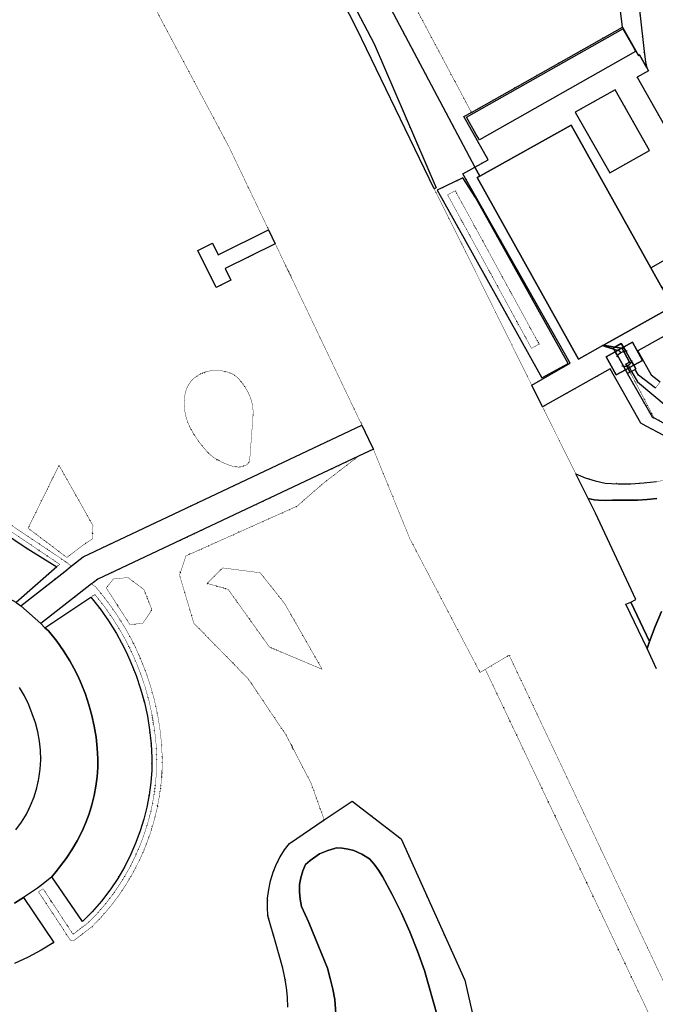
# Model space of a CAD drawing. Header units: millimetres. Extents: x 0 to 1134213, y -536989 to 313336.
# Tile 55 of 86: x 486432 to 544705, y -270595 to -180352. Entities that reach past the tile are written whole.
import ezdxf

# ---------------------------------------------------------------- set-up
doc = ezdxf.new("R2010")
doc.units = ezdxf.units.MM
doc.linetypes.add('DOT', pattern=[6.35, 0, -6.35])
for name, color, linetype in [('ondersteunendwaterdeel_oever_slootkant', 7, 'Continuous'), ('overigbouwwerk_overkapping', 7, 'Continuous'), ('panden', 7, 'Continuous'), ('terreindeelbegroeid', 7, 'DOT'), ('waterdeel', 4, 'Continuous'), ('wegdeel_opstelplaats', 7, 'Continuous'), ('wegdeel_parkeervlak', 7, 'Continuous'), ('wegdeel_rijbaan', 7, 'Continuous'), ('wegdeel_voetpad', 7, 'Continuous')]:
    doc.layers.add(name, color=color, linetype=linetype)
doc.layers.add('plustopo_luifel', color=7, linetype='Continuous', true_color=0x8a193f)
doc.layers.add('scheiding_hek', color=7, linetype='Continuous', true_color=0x8a193f)

msp = doc.modelspace()

# ---------------------------------------------------------------- linework, layer by layer
at = {"layer": 'ondersteunendwaterdeel_oever_slootkant'}
msp.add_polyline3d([(524422.7, -195850.6, 0), (517345.7, -181178.6, 0), (507461.7, -161888.6, 0), (480163.7, -116080.6, 0), (486000.7, -125455.6, 0), (491767.7, -134795.6, 0), (503382.7, -153406.6, 0), (509186.7, -163991.6, 0), (518919.7, -182570.6, 0), (524615.7, -195748.6, 0)], close=True, dxfattribs=at)
for points in [[(511012.7, -270851.6, 0), (510973.7, -269953.6, 0), (510882.7, -269059.6, 0), (510739.7, -268172.6, 0), (510544.7, -267295.6, 0), (509894.7, -264889.6, 0), (509188.7, -262498.6, 0), (509140.7, -261685.6, 0), (509164.7, -260870.6, 0), (509261.7, -260061.6, 0), (509430.7, -259264.6, 0), (509669.7, -258485.6, 0), (509976.7, -257730.6, 0), (510315.7, -257072.6, 0), (510712.7, -256448.6, 0), (511165.7, -255863.6, 0), (514354.7, -253702.6, 0), (516915.7, -251965.6, 0), (521404.7, -255419.6, 0), (527241.7, -268378.6, 0), (528987.7, -276058.6, 0)], [(524725.7, -271724.6, 0), (523548.7, -267496.6, 0), (522907.7, -265715.6, 0), (522199.7, -263959.6, 0), (521426.7, -262231.6, 0), (520588.7, -260534.6, 0), (519686.7, -258869.6, 0), (519327.7, -258304.6, 0), (518932.7, -257762.6, 0), (518504.7, -257247.6, 0), (517806.7, -256848.6, 0), (517080.7, -256502.6, 0), (516540.7, -256377.6, 0), (515992.7, -256297.6, 0), (515439.7, -256262.6, 0), (515288.7, -256311.6, 0), (514677.7, -256510.6, 0), (513932.7, -256806.6, 0), (513477.7, -257095.6, 0), (513047.7, -257418.6, 0), (512643.7, -257775.6, 0), (512398.7, -258375.6, 0), (512206.7, -258995.6, 0), (512070.7, -259629.6, 0), (512071.7, -260298.6, 0), (512137.7, -260963.6, 0), (512266.7, -261619.6, 0), (512932.7, -263094.6, 0), (513564.7, -264584.6, 0), (514644.7, -267290.6, 0), (514903.7, -268237.6, 0), (515126.7, -269194.6, 0), (515314.7, -270158.6, 0), (515465.7, -272364.6, 0)]]:
    msp.add_polyline3d(points, dxfattribs=at)
at = {"layer": 'overigbouwwerk_overkapping'}
msp.add_polyline3d([(528293.7, -190874.6, 0), (527390.7, -189273.6, 0), (541730.7, -181186.6, 0), (542630.7, -182782.6, 0), (542902.7, -183263.6, 0), (528585.7, -191362.6, 0)], close=True, dxfattribs=at)
at = {"layer": 'panden'}
msp.add_polyline3d([(544289.7, -203096.6, 0), (545323.7, -204947.6, 0), (546274.7, -206652.6, 0), (539968.7, -210173.6, 0), (537671.7, -211455.6, 0), (528382.7, -194808.6, 0), (528602.7, -194685.6, 0), (536985.7, -190006.6, 0)], close=True, dxfattribs=at)
at = {"layer": 'plustopo_luifel'}
for points in [[(544289.7, -203096.6, 0), (545651.7, -202322.6, 0), (546693.7, -204168.6, 0), (545323.7, -204947.6, 0)], [(541965.7, -212446.6, 0), (542330.7, -212244.6, 0), (542727.7, -212024.6, 0), (543543.7, -211573.6, 0), (542611.7, -209916.6, 0), (541784.7, -210374.6, 0), (541275.7, -210655.6, 0), (541032.7, -210789.6, 0), (540190.7, -211255.6, 0), (541122.7, -212912.6, 0), (541965.7, -212446.6, 0)]]:
    msp.add_polyline3d(points, dxfattribs=at)
at = {"layer": 'scheiding_hek'}
for p, q in [((503375.7, -147107.6), (528167.7, -193864.6)), ((528167.7, -193864.6), (528603.7, -194685.6)), ((540095.7, -210294.6), (540891.7, -210537.6)), ((540891.7, -210537.6), (541275.7, -210655.6)), ((541228.7, -211136.6), (541147.7, -211248.6)), ((542118.7, -210743.6), (541995.7, -210744.6)), ((542208.7, -212029.6), (542330.7, -212244.6)), ((542534.7, -211687.6), (542579.7, -211570.6)), ((541623.7, -212090.6), (541781.7, -212120.6)), ((542330.7, -212244.6), (542525.7, -212585.6))]:
    msp.add_line(p, q, dxfattribs=at)
for points in [[(525092.7, -196668.6, 0), (534303.7, -213166.6, 0), (536715.7, -211874.6, 0), (528217.7, -196653.6, 0), (527064.7, -194852.6, 0), (524709.7, -195983.6, 0), (525092.7, -196668.6, 0)], [(541531.7, -210881.6, 0), (541316.7, -211040.6, 0), (541228.7, -211136.6, 0)], [(541275.7, -210655.6, 0), (541387.7, -210689.6, 0), (541531.7, -210881.6, 0)], [(541995.7, -210744.6, 0), (541815.7, -210770.6, 0), (541669.7, -210816.6, 0), (541531.7, -210881.6, 0)], [(541781.7, -212120.6, 0), (541912.7, -212119.6, 0), (542055.7, -212092.6, 0), (542208.7, -212029.6, 0)], [(542208.7, -212029.6, 0), (542329.7, -211947.6, 0), (542488.7, -211769.6, 0), (542534.7, -211687.6, 0)], [(542525.7, -212585.6, 0), (543071.7, -213541.6, 0), (551153.7, -220285.6, 0)]]:
    msp.add_polyline3d(points, dxfattribs=at)
at = {"layer": 'terreindeelbegroeid'}
for points in [[(465476.7, -88920.6, 0), (465778.7, -88736.6, 0), (467126.7, -90830.6, 0), (503375.7, -147107.6, 0), (528167.7, -193864.6, 0), (527073.7, -194472.6, 0), (536884.7, -211847.6, 0), (533372.7, -213844.6, 0), (527442.7, -201873.6, 0), (524422.7, -195850.6, 0), (524615.7, -195748.6, 0), (518919.7, -182570.6, 0), (509186.7, -163991.6, 0), (503382.7, -153406.6, 0), (491767.7, -134795.6, 0), (486000.7, -125455.6, 0), (480163.7, -116080.6, 0), (478968.7, -114075.6, 0), (467811.7, -96030.6, 0), (466027.7, -93097.6, 0), (467134.7, -91467.6, 0), (466024.7, -89803.6, 0)], [(507125.7, -149930.6, 0), (508534.7, -152578.6, 0), (518621.7, -171525.6, 0), (527843.7, -188846.6, 0), (527147.7, -189239.6, 0), (529391.7, -193184.6, 0), (528166.7, -193865.6, 0), (528087.7, -193717.6, 0), (503375.7, -147107.6, 0), (504743.7, -147062.6, 0), (505583.7, -147034.6, 0)], [(564170.7, -197090.6, 0), (557540.7, -200945.6, 0), (558176.7, -202030.6, 0), (553742.7, -204535.6, 0), (543041.7, -185626.6, 0), (544074.7, -185038.6, 0), (543925.7, -184773.6, 0), (543816.7, -184229.6, 0), (543674.7, -183255.6, 0), (542913.7, -176410.6, 0), (551728.7, -173277.6, 0), (552987.7, -174409.6, 0), (554292.7, -175488.6, 0), (555640.7, -176512.6, 0), (557030.7, -177479.6, 0), (561831.7, -180514.6, 0), (567750.7, -184298.6, 0), (574090.7, -188178.6, 0)], [(544178.7, -192337.6, 0), (540537.7, -194402.6, 0), (537364.7, -188822.6, 0), (541024.7, -186781.6, 0)], [(532919.7, -210688.6, 0), (534303.7, -213166.6, 0), (536715.7, -211874.6, 0), (528217.7, -196653.6, 0), (527064.7, -194852.6, 0), (524709.7, -195983.6, 0), (525092.7, -196668.6, 0)], [(527064.7, -194852.6, 0), (528217.7, -196653.6, 0), (536715.7, -211874.6, 0), (534303.7, -213166.6, 0), (532919.7, -210688.6, 0), (525092.7, -196668.6, 0), (524709.7, -195983.6, 0)], [(533703.7, -210279.6, 0), (533352.8, -210471.5, 0), (525661.8, -196408.5, 0), (526012.7, -196216.6, 0), (526363.6, -196024.7, 0), (534054.6, -210087.7, 0)], [(525661.8, -196408.5, 0), (533352.8, -210471.5, 0), (533703.7, -210279.6, 0), (534054.6, -210087.7, 0), (526363.6, -196024.7, 0), (526012.7, -196216.6, 0)], [(552610.7, -221051.6, 0), (551153.7, -220285.6, 0), (543071.7, -213541.6, 0), (542525.7, -212585.6, 0), (542860.7, -212398.6, 0), (543161.7, -212944.6, 0), (544708.7, -214131.6, 0), (545137.7, -213557.6, 0), (544317.7, -212909.6, 0), (543199.7, -210880.6, 0), (543100.7, -210703.6, 0), (547389.7, -208306.6, 0), (553216.7, -220932.6, 0)], [(491154.7, -230447.6, 0), (490559.7, -230916.6, 0), (486547.7, -234086.6, 0), (486096.7, -233761.6, 0), (489844.7, -230498.6, 0), (490106.7, -230269.6, 0), (482184.7, -224946.6, 0), (479277.7, -229233.6, 0), (478946.7, -229009.6, 0), (481840.7, -224741.6, 0), (463786.7, -210951.6, 0), (460700.7, -214801.6, 0), (460388.7, -214551.6, 0), (463724.7, -210387.6, 0), (482297.7, -224420.6, 0), (490763.7, -230108.6, 0)], [(506260.7, -221346.6, 0), (505979.7, -221293.6, 0), (505493.7, -221127.6, 0), (505020.7, -220928.6, 0), (504563.7, -220695.6, 0), (504249.7, -220499.6, 0), (503955.7, -220273.6, 0), (503686.7, -220019.6, 0), (503227.7, -219505.6, 0), (502805.7, -218960.6, 0), (502418.7, -218378.6, 0), (502072.7, -217770.6, 0), (501844.7, -217267.6, 0), (501673.7, -216743.6, 0), (501563.7, -216202.6, 0), (501514.7, -215665.6, 0), (501528.7, -215125.6, 0), (501603.7, -214591.6, 0), (501722.7, -214184.6, 0), (501910.7, -213803.6, 0), (502161.7, -213461.6, 0), (502468.7, -213168.6, 0), (502861.7, -212901.6, 0), (503291.7, -212697.6, 0), (503747.7, -212561.6, 0), (504218.7, -212498.6, 0), (504688.7, -212501.6, 0), (505154.7, -212564.6, 0), (505608.7, -212685.6, 0), (505939.7, -212828.6, 0), (506243.7, -213024.6, 0), (506510.7, -213268.6, 0), (506832.7, -213650.6, 0), (507118.7, -214060.6, 0), (507363.7, -214496.6, 0), (507567.7, -214952.6, 0), (507701.7, -215358.6, 0), (507789.7, -215776.6, 0), (507831.7, -216201.6, 0), (507826.7, -216628.6, 0), (507524.7, -220637.6, 0), (507482.7, -220821.6, 0), (507393.7, -220986.6, 0), (507262.7, -221122.6, 0), (507100.7, -221219.6, 0), (506829.7, -221308.6, 0), (506546.7, -221351.6, 0)], [(505493.7, -221127.6, 0), (505979.7, -221293.6, 0), (506260.7, -221346.6, 0), (506546.7, -221351.6, 0), (506829.7, -221308.6, 0), (507100.7, -221219.6, 0), (507262.7, -221122.6, 0), (507393.7, -220986.6, 0), (507482.7, -220821.6, 0), (507524.7, -220637.6, 0), (507826.7, -216628.6, 0), (507831.7, -216201.6, 0), (507789.7, -215776.6, 0), (507701.7, -215358.6, 0), (507567.7, -214952.6, 0), (507363.7, -214496.6, 0), (507118.7, -214060.6, 0), (506832.7, -213650.6, 0), (506510.7, -213268.6, 0), (506243.7, -213024.6, 0), (505939.7, -212828.6, 0), (505608.7, -212685.6, 0), (505154.7, -212564.6, 0), (504688.7, -212501.6, 0), (504218.7, -212498.6, 0), (503747.7, -212561.6, 0), (503291.7, -212697.6, 0), (502861.7, -212901.6, 0), (502468.7, -213168.6, 0), (502161.7, -213461.6, 0), (501910.7, -213803.6, 0), (501722.7, -214184.6, 0), (501603.7, -214591.6, 0), (501528.7, -215125.6, 0), (501514.7, -215665.6, 0), (501563.7, -216202.6, 0), (501673.7, -216743.6, 0), (501844.7, -217267.6, 0), (502072.7, -217770.6, 0), (502418.7, -218378.6, 0), (502805.7, -218960.6, 0), (503227.7, -219505.6, 0), (503686.7, -220019.6, 0), (503955.7, -220273.6, 0), (504249.7, -220499.6, 0), (504563.7, -220695.6, 0), (505020.7, -220928.6, 0)], [(537415.7, -221976.6, 0), (534366.7, -215842.6, 0), (540563.7, -212347.6, 0), (543362.7, -217318.6, 0), (543875.7, -217614.6, 0), (551050.7, -221385.6, 0), (548050.7, -222001.6, 0), (546988.7, -222282.6, 0), (545913.7, -222510.6, 0), (544828.7, -222685.6, 0), (543648.7, -222813.6, 0), (542464.7, -222878.6, 0), (541277.7, -222879.6, 0), (540092.7, -222816.6, 0), (539178.7, -222609.6, 0), (538284.7, -222328.6, 0)], [(544580.8, -216830.6, 0), (544410.7, -216741.6, 0), (542142.7, -212798.6, 0), (542158.7, -212789.6, 0), (542394.6, -212658.5, 0)], [(551153.7, -220285.6, 0), (544596.7, -216838.6, 0), (544580.7, -216830.6, 0), (542394.7, -212658.6, 0), (542525.7, -212585.6, 0), (543071.7, -213541.6, 0)], [(493155.7, -226731.6, 0), (493093.7, -227939.6, 0), (492219.7, -228523.6, 0), (490755.7, -229643.6, 0), (487203.7, -226952.6, 0), (490037.7, -221192.6, 0)], [(490755.7, -229643.6, 0), (492219.7, -228523.6, 0), (493093.7, -227939.6, 0), (493155.7, -226731.6, 0), (490037.7, -221192.6, 0), (487203.7, -226952.6, 0)], [(514160.7, -239889.6, 0), (509324.7, -237849.6, 0), (505541.7, -232563.6, 0), (503603.7, -232012.6, 0), (505048.7, -230597.6, 0), (508480.7, -231044.6, 0), (510720.7, -233859.6, 0)], [(503603.7, -232012.6, 0), (505541.7, -232563.6, 0), (509324.7, -237849.6, 0), (514160.7, -239889.6, 0), (510720.7, -233859.6, 0), (508480.7, -231044.6, 0), (505048.7, -230597.6, 0)], [(497815.7, -232567.6, 0), (498552.7, -234436.6, 0), (497713.7, -235679.6, 0), (496534.7, -235793.6, 0), (494368.7, -232432.6, 0), (495024.7, -231611.6, 0), (496356.7, -231481.6, 0)], [(498552.7, -234436.6, 0), (497815.7, -232567.6, 0), (496356.7, -231481.6, 0), (495024.7, -231611.6, 0), (494368.7, -232432.6, 0), (496534.7, -235793.6, 0), (497713.7, -235679.6, 0)], [(493703.7, -232705.6, 0), (494555.7, -233782.6, 0), (494563.7, -233793.6, 0), (495364.7, -234931.6, 0), (495372.7, -234943.6, 0), (496106.7, -236123.6, 0), (496113.7, -236133.6, 0), (496611.7, -237029.6, 0), (496615.7, -237038.6, 0), (497076.7, -237952.6, 0), (497081.7, -237962.6, 0), (497503.7, -238895.6, 0), (497507.7, -238906.6, 0), (497993.7, -240133.6, 0), (497998.7, -240145.6, 0), (498419.7, -241399.6, 0), (498423.7, -241412.6, 0), (498776.7, -242685.6, 0), (498779.7, -242698.6, 0), (499063.7, -243990.6, 0), (499066.7, -244003.6, 0), (499280.7, -245307.6, 0), (499282.7, -245320.6, 0), (499427.7, -246635.6, 0), (499428.7, -246648.6, 0), (499502.7, -247975.6, 0), (499502.7, -247994.6, 0), (499477.7, -249178.6, 0), (499476.7, -249192.6, 0), (499387.7, -250364.6, 0), (499386.7, -250378.6, 0), (499231.7, -251543.6, 0), (499229.7, -251556.6, 0), (499011.7, -252712.6, 0), (499008.7, -252726.6, 0), (498726.7, -253868.6, 0), (498722.7, -253881.6, 0), (498377.7, -255004.6, 0), (498373.7, -255017.6, 0), (497967.7, -256120.6, 0), (497962.7, -256133.6, 0), (497495.7, -257213.6, 0), (497488.7, -257226.6, 0), (496894.7, -258406.6, 0), (496887.7, -258420.6, 0), (496220.7, -259561.6, 0), (496212.7, -259574.6, 0), (495475.7, -260672.6, 0), (495466.7, -260685.6, 0), (494663.7, -261735.6, 0), (494653.7, -261747.6, 0), (493786.7, -262745.6, 0), (493775.7, -262756.6, 0), (493082.7, -263460.6, 0), (493056.7, -263484.6, 0), (491413.7, -264739.6, 0), (491321.7, -264783.6, 0), (491219.7, -264786.6, 0), (491124.7, -264749.6, 0), (491052.7, -264677.6, 0), (488155.7, -260279.6, 0), (488364.7, -260142.6, 0), (488573.7, -260004.6, 0), (491322.7, -264179.6, 0), (492738.7, -263097.6, 0), (493413.7, -262411.6, 0), (494270.7, -261425.6, 0), (495064.7, -260387.6, 0), (495792.7, -259302.6, 0), (496451.7, -258175.6, 0), (497038.7, -257008.6, 0), (497500.7, -255941.6, 0), (497901.7, -254851.6, 0), (498242.7, -253741.6, 0), (498521.7, -252613.6, 0), (498736.7, -251470.6, 0), (498889.7, -250319.6, 0), (498977.7, -249161.6, 0), (499002.7, -247993.6, 0), (498929.7, -246683.6, 0), (498785.7, -245381.6, 0), (498573.7, -244091.6, 0), (498292.7, -242812.6, 0), (497943.7, -241552.6, 0), (497526.7, -240311.6, 0), (497045.7, -239096.6, 0), (496627.7, -238173.6, 0), (496171.7, -237268.6, 0), (495679.7, -236382.6, 0), (494952.7, -235213.6, 0), (494159.7, -234087.6, 0), (493329.7, -233038.6, 0), (492962.7, -233292.6, 0), (492866.7, -233355.6, 0), (488749.7, -236098.6, 0), (488378.7, -235690.6, 0), (493028.7, -232067.6, 0), (493220.7, -232232.6, 0), (493310.7, -232260.6, 0), (493382.7, -232320.6, 0), (493699.7, -232700.6, 0)], [(552807.7, -289755.6, 0), (529122.7, -239892.6, 0), (531010.7, -238768.6, 0), (531303.7, -238594.6, 0), (552612.7, -283634.6, 0)]]:
    msp.add_polyline3d(points, close=True, dxfattribs=at)
for points in [[(541154.7, -176571.6, 0), (541681.7, -181042.6, 0), (527843.7, -188846.6, 0), (518621.7, -171525.6, 0)], [(499045.7, -179673.6, 0), (505633.7, -192039.6, 0), (509244.7, -199598.6, 0), (504634.7, -201909.6, 0), (504102.7, -200834.6, 0), (502757.7, -201499.6, 0), (504442.7, -204905.6, 0), (505786.7, -204239.6, 0), (505254.7, -203164.6, 0), (509859.7, -200885.6, 0), (517771.7, -217445.6, 0), (517809.7, -217525.6, 0), (492253.7, -229579.6, 0), (491274.7, -230352.6, 0), (491154.7, -230447.6, 0), (490763.7, -230108.6, 0), (482297.7, -224420.6, 0)], [(528987.7, -276058.6, 0), (527241.7, -268378.6, 0), (521404.7, -255419.6, 0), (516915.7, -251965.6, 0), (514354.7, -253702.6, 0), (513154.7, -250352.6, 0), (510854.7, -245916.6, 0), (507373.7, -240750.6, 0), (502399.7, -235673.6, 0), (501086.7, -231266.6, 0), (501677.7, -229497.6, 0), (504387.7, -228284.6, 0), (509462.7, -226012.6, 0), (511862.7, -224938.6, 0), (514296.7, -222818.6, 0), (517489.7, -220363.6, 0), (518858.7, -219719.6, 0), (522204.7, -227934.6, 0), (525218.7, -233675.6, 0), (526394.7, -235915.6, 0), (528634.7, -240182.6, 0), (529122.7, -239892.6, 0), (552807.7, -289755.6, 0)], [(485962.7, -266854.6, 0), (487199.7, -266280.6, 0), (488403.7, -265639.6, 0), (489570.7, -264934.6, 0), (486794.7, -260791.6, 0), (487429.7, -260378.6, 0), (488050.7, -259945.6, 0), (488730.7, -259433.6, 0), (489391.7, -258897.6, 0), (492190.7, -263020.6, 0), (492223.7, -262987.6, 0), (492968.7, -262230.6, 0), (493087.7, -262109.6, 0), (493925.7, -261143.6, 0), (494702.7, -260128.6, 0), (494785.7, -260004.6, 0), (495415.7, -259066.6, 0), (496060.7, -257962.6, 0), (496635.7, -256820.6, 0), (497086.7, -255776.6, 0), (497479.7, -254709.6, 0), (497812.7, -253622.6, 0), (498085.7, -252518.6, 0), (498296.7, -251400.6, 0), (498446.7, -250273.6, 0), (498532.7, -249139.6, 0), (498556.7, -248002.6, 0), (498484.7, -246719.6, 0), (498344.7, -245442.6, 0), (498136.7, -244175.6, 0), (497860.7, -242920.6, 0), (497517.7, -241682.6, 0), (497108.7, -240464.6, 0), (496634.7, -239270.6, 0), (496225.7, -238364.6, 0), (495778.7, -237477.6, 0), (495295.7, -236608.6, 0), (494580.7, -235459.6, 0), (493802.7, -234353.6, 0), (492962.7, -233292.6, 0), (493329.7, -233038.6, 0), (494159.7, -234087.6, 0), (494952.7, -235213.6, 0), (495679.7, -236382.6, 0), (496171.7, -237268.6, 0), (496627.7, -238173.6, 0), (497045.7, -239096.6, 0), (497526.7, -240311.6, 0), (497943.7, -241552.6, 0), (498292.7, -242812.6, 0), (498573.7, -244091.6, 0), (498785.7, -245381.6, 0), (498929.7, -246683.6, 0), (499002.7, -247993.6, 0), (498977.7, -249161.6, 0), (498889.7, -250319.6, 0), (498736.7, -251470.6, 0), (498521.7, -252613.6, 0), (498242.7, -253741.6, 0), (497901.7, -254851.6, 0), (497500.7, -255941.6, 0), (497038.7, -257008.6, 0), (496451.7, -258175.6, 0), (495792.7, -259302.6, 0), (495064.7, -260387.6, 0), (494270.7, -261425.6, 0), (493413.7, -262411.6, 0), (492738.7, -263097.6, 0), (491322.7, -264179.6, 0), (488573.7, -260004.6, 0), (488364.7, -260142.6, 0), (488155.7, -260279.6, 0), (491052.7, -264677.6, 0), (491124.7, -264749.6, 0), (491219.7, -264786.6, 0), (491321.7, -264783.6, 0), (491413.7, -264739.6, 0), (493056.7, -263484.6, 0), (493082.7, -263460.6, 0), (493775.7, -262756.6, 0), (493786.7, -262745.6, 0), (494653.7, -261747.6, 0), (494663.7, -261735.6, 0), (495466.7, -260685.6, 0), (495475.7, -260672.6, 0), (496212.7, -259574.6, 0), (496220.7, -259561.6, 0), (496887.7, -258420.6, 0), (496894.7, -258406.6, 0), (497488.7, -257226.6, 0), (497495.7, -257213.6, 0), (497962.7, -256133.6, 0), (497967.7, -256120.6, 0), (498373.7, -255017.6, 0), (498377.7, -255004.6, 0), (498722.7, -253881.6, 0), (498726.7, -253868.6, 0), (499008.7, -252726.6, 0), (499011.7, -252712.6, 0), (499229.7, -251556.6, 0), (499231.7, -251543.6, 0), (499386.7, -250378.6, 0), (499387.7, -250364.6, 0), (499476.7, -249192.6, 0), (499477.7, -249178.6, 0), (499502.7, -247994.6, 0), (499502.7, -247975.6, 0), (499428.7, -246648.6, 0), (499427.7, -246635.6, 0), (499282.7, -245320.6, 0), (499280.7, -245307.6, 0), (499066.7, -244003.6, 0), (499063.7, -243990.6, 0), (498779.7, -242698.6, 0), (498776.7, -242685.6, 0), (498423.7, -241412.6, 0), (498419.7, -241399.6, 0), (497998.7, -240145.6, 0), (497993.7, -240133.6, 0), (497507.7, -238906.6, 0), (497503.7, -238895.6, 0), (497081.7, -237962.6, 0), (497076.7, -237952.6, 0), (496615.7, -237038.6, 0), (496611.7, -237029.6, 0), (496113.7, -236133.6, 0), (496106.7, -236123.6, 0), (495372.7, -234943.6, 0), (495364.7, -234931.6, 0), (494563.7, -233793.6, 0), (494555.7, -233782.6, 0), (493703.7, -232705.6, 0), (493699.7, -232700.6, 0), (493382.7, -232320.6, 0), (493310.7, -232260.6, 0), (493220.7, -232232.6, 0), (493028.7, -232067.6, 0), (493213.7, -231923.6, 0), (493593.7, -231627.6, 0), (517489.7, -220363.6, 0), (514296.7, -222818.6, 0), (511862.7, -224938.6, 0), (509462.7, -226012.6, 0), (504387.7, -228284.6, 0), (501677.7, -229497.6, 0), (501086.7, -231266.6, 0), (502399.7, -235673.6, 0), (507373.7, -240750.6, 0), (510854.7, -245916.6, 0), (513154.7, -250352.6, 0), (514354.7, -253702.6, 0), (511165.7, -255863.6, 0), (510712.7, -256448.6, 0), (510315.7, -257072.6, 0), (509976.7, -257730.6, 0), (509669.7, -258485.6, 0), (509430.7, -259264.6, 0), (509261.7, -260061.6, 0), (509164.7, -260870.6, 0), (509140.7, -261685.6, 0), (509188.7, -262498.6, 0), (509894.7, -264889.6, 0), (510544.7, -267295.6, 0), (510739.7, -268172.6, 0), (510882.7, -269059.6, 0), (510973.7, -269953.6, 0), (511012.7, -270851.6, 0)], [(482184.7, -224946.6, 0), (490106.7, -230269.6, 0), (489844.7, -230498.6, 0), (487037.7, -228763.6, 0), (483513.7, -226406.6, 0)], [(486400.7, -241549.6, 0), (486859.7, -242329.6, 0), (487255.7, -243142.6, 0), (487585.7, -243984.6, 0), (487874.7, -244792.6, 0), (488097.7, -245620.6, 0), (488254.7, -246464.6, 0), (488343.7, -247317.6, 0), (488363.7, -248175.6, 0), (488315.7, -249032.6, 0), (488197.7, -249893.6, 0), (488009.7, -250741.6, 0), (487754.7, -251571.6, 0), (487432.7, -252378.6, 0), (487046.7, -253156.6, 0), (486598.7, -253900.6, 0), (486092.7, -254606.6, 0)]]:
    msp.add_polyline3d(points, dxfattribs=at)
at = {"layer": 'waterdeel'}
msp.add_polyline3d([(515465.7, -272364.6, 0), (515314.7, -270158.6, 0), (515126.7, -269194.6, 0), (514903.7, -268237.6, 0), (514644.7, -267290.6, 0), (513564.7, -264584.6, 0), (512932.7, -263094.6, 0), (512266.7, -261619.6, 0), (512137.7, -260963.6, 0), (512071.7, -260298.6, 0), (512070.7, -259629.6, 0), (512206.7, -258995.6, 0), (512398.7, -258375.6, 0), (512643.7, -257775.6, 0), (513047.7, -257418.6, 0), (513477.7, -257095.6, 0), (513932.7, -256806.6, 0), (514677.7, -256510.6, 0), (515288.7, -256311.6, 0), (515439.7, -256262.6, 0), (515992.7, -256297.6, 0), (516540.7, -256377.6, 0), (517080.7, -256502.6, 0), (517806.7, -256848.6, 0), (518504.7, -257247.6, 0), (518932.7, -257762.6, 0), (519327.7, -258304.6, 0), (519686.7, -258869.6, 0), (520588.7, -260534.6, 0), (521426.7, -262231.6, 0), (522199.7, -263959.6, 0), (522907.7, -265715.6, 0), (523548.7, -267496.6, 0), (524725.7, -271724.6, 0)], dxfattribs=at)
at = {"layer": 'wegdeel_opstelplaats'}
msp.add_polyline3d([(542451.7, -233722.6, 0), (544156.7, -237353.6, 0), (543944.7, -237995.6, 0), (542016.7, -233934.6, 0)], close=True, dxfattribs=at)
at = {"layer": 'wegdeel_parkeervlak'}
for points in [[(489844.7, -230498.6, 0), (486096.7, -233761.6, 0), (480418.7, -230660.6, 0), (483513.7, -226406.6, 0), (487037.7, -228763.6, 0)], [(492190.7, -263020.6, 0), (489391.7, -258897.6, 0), (489767.7, -258427.6, 0), (490087.7, -258014.6, 0), (490678.7, -257241.6, 0), (491219.7, -256435.6, 0), (491708.7, -255598.6, 0), (492149.7, -254724.6, 0), (492488.7, -253938.6, 0), (492787.7, -253127.6, 0), (493039.7, -252302.6, 0), (493247.7, -251464.6, 0), (493407.7, -250614.6, 0), (493521.7, -249759.6, 0), (493586.7, -248899.6, 0), (493603.7, -248089.6, 0), (493549.7, -247128.6, 0), (493438.7, -246113.6, 0), (493273.7, -245108.6, 0), (493054.7, -244113.6, 0), (492782.7, -243132.6, 0), (492458.7, -242166.6, 0), (492075.7, -241203.6, 0), (491757.7, -240497.6, 0), (491403.7, -239794.6, 0), (491028.7, -239120.6, 0), (490451.7, -238193.6, 0), (489834.7, -237316.6, 0), (489081.7, -236365.6, 0), (488749.7, -236098.6, 0), (492866.7, -233355.6, 0), (492962.7, -233292.6, 0), (493802.7, -234353.6, 0), (494580.7, -235459.6, 0), (495295.7, -236608.6, 0), (495778.7, -237477.6, 0), (496225.7, -238364.6, 0), (496634.7, -239270.6, 0), (497108.7, -240464.6, 0), (497517.7, -241682.6, 0), (497860.7, -242920.6, 0), (498136.7, -244175.6, 0), (498344.7, -245442.6, 0), (498484.7, -246719.6, 0), (498556.7, -248002.6, 0), (498532.7, -249139.6, 0), (498446.7, -250273.6, 0), (498296.7, -251400.6, 0), (498085.7, -252518.6, 0), (497812.7, -253622.6, 0), (497479.7, -254709.6, 0), (497086.7, -255776.6, 0), (496635.7, -256820.6, 0), (496060.7, -257962.6, 0), (495415.7, -259066.6, 0), (494785.7, -260004.6, 0), (494702.7, -260128.6, 0), (493925.7, -261143.6, 0), (493087.7, -262109.6, 0), (492968.7, -262230.6, 0), (492223.7, -262987.6, 0)]]:
    msp.add_polyline3d(points, close=True, dxfattribs=at)
msp.add_polyline3d([(485950.7, -261337.6, 0), (486794.7, -260791.6, 0), (489570.7, -264934.6, 0), (488403.7, -265639.6, 0), (487199.7, -266280.6, 0), (485962.7, -266854.6, 0)], dxfattribs=at)
at = {"layer": 'wegdeel_rijbaan'}
for points in [[(545261.7, -234589.6, 0), (544678.7, -235959.6, 0), (544156.7, -237353.6, 0), (542451.7, -233722.6, 0), (542915.7, -233497.6, 0), (539213.7, -225592.6, 0), (538542.7, -224243.6, 0), (539108.7, -224348.6, 0), (539483.7, -224393.6, 0), (540128.7, -224421.6, 0), (540772.7, -224388.6, 0), (543084.7, -224378.6, 0), (543968.7, -224330.6, 0), (544848.7, -224237.6, 0)], [(486096.7, -233761.6, 0), (486547.7, -234086.6, 0), (488378.7, -235690.6, 0), (488749.7, -236098.6, 0), (489081.7, -236365.6, 0), (489834.7, -237316.6, 0), (490451.7, -238193.6, 0), (491028.7, -239120.6, 0), (491403.7, -239794.6, 0), (491757.7, -240497.6, 0), (492075.7, -241203.6, 0), (492458.7, -242166.6, 0), (492782.7, -243132.6, 0), (493054.7, -244113.6, 0), (493273.7, -245108.6, 0), (493438.7, -246113.6, 0), (493549.7, -247128.6, 0), (493603.7, -248089.6, 0), (493586.7, -248899.6, 0), (493521.7, -249759.6, 0), (493407.7, -250614.6, 0), (493247.7, -251464.6, 0), (493039.7, -252302.6, 0), (492787.7, -253127.6, 0), (492488.7, -253938.6, 0), (492149.7, -254724.6, 0), (491708.7, -255598.6, 0), (491219.7, -256435.6, 0), (490678.7, -257241.6, 0), (490087.7, -258014.6, 0), (489767.7, -258427.6, 0), (489391.7, -258897.6, 0), (488730.7, -259433.6, 0), (488050.7, -259945.6, 0), (487429.7, -260378.6, 0), (486794.7, -260791.6, 0), (485950.7, -261337.6, 0)], [(486092.7, -254606.6, 0), (486598.7, -253900.6, 0), (487046.7, -253156.6, 0), (487432.7, -252378.6, 0), (487754.7, -251571.6, 0), (488009.7, -250741.6, 0), (488197.7, -249893.6, 0), (488315.7, -249032.6, 0), (488363.7, -248175.6, 0), (488343.7, -247317.6, 0), (488254.7, -246464.6, 0), (488097.7, -245620.6, 0), (487874.7, -244792.6, 0), (487585.7, -243984.6, 0), (487255.7, -243142.6, 0), (486859.7, -242329.6, 0), (486400.7, -241549.6, 0)]]:
    msp.add_polyline3d(points, dxfattribs=at)
at = {"layer": 'wegdeel_voetpad'}
for points in [[(544804.7, -169535.6, 0), (542913.7, -176410.6, 0), (543674.7, -183255.6, 0), (543816.7, -184229.6, 0), (543925.7, -184773.6, 0), (543255.7, -183577.6, 0), (543164.7, -183629.6, 0), (541703.7, -181030.6, 0), (541681.7, -181042.6, 0), (541154.7, -176571.6, 0), (543788.7, -167073.6, 0), (543512.7, -161930.6, 0), (538577.7, -154461.6, 0), (537369.7, -152633.6, 0), (536233.7, -150043.6, 0), (538190.7, -149019.6, 0), (539644.7, -151799.6, 0), (541260.7, -154273.6, 0), (551798.7, -169674.6, 0)], [(545323.7, -204947.6, 0), (544289.7, -203096.6, 0), (536985.7, -190006.6, 0), (528602.7, -194685.6, 0), (528166.7, -193865.6, 0), (529391.7, -193184.6, 0), (527147.7, -189239.6, 0), (527843.7, -188846.6, 0), (541681.7, -181042.6, 0), (541703.7, -181030.6, 0), (543164.7, -183629.6, 0), (543255.7, -183577.6, 0), (543925.7, -184773.6, 0), (544074.7, -185038.6, 0), (543041.7, -185626.6, 0), (553742.7, -204535.6, 0)], [(551050.7, -221385.6, 0), (543875.7, -217614.6, 0), (543362.7, -217318.6, 0), (540563.7, -212347.6, 0), (534366.7, -215842.6, 0), (533372.7, -213844.6, 0), (536884.7, -211847.6, 0), (527073.7, -194472.6, 0), (528167.7, -193864.6, 0), (528603.7, -194685.6, 0), (528382.7, -194808.6, 0), (537671.7, -211455.6, 0), (539873, -210226.6, 0), (540891.7, -210537.6, 0), (541032.7, -210789.6, 0), (540190.7, -211255.6, 0), (541122.7, -212912.6, 0), (541965.7, -212446.6, 0), (542158.7, -212789.6, 0), (542142.7, -212798.6, 0), (544410.7, -216741.6, 0), (544580.8, -216830.6, 0), (544596.2, -216838.8, 0), (552385.8, -221188.5, 0)], [(544708.7, -214131.6, 0), (543161.7, -212944.6, 0), (542860.7, -212398.6, 0), (542921.7, -212364.6, 0), (542727.7, -212024.6, 0), (543543.7, -211573.6, 0), (542611.7, -209916.6, 0), (541784.7, -210374.6, 0), (541585.7, -210026.6, 0), (541007.7, -210356.6, 0), (539968.7, -210173.6, 0), (546274.7, -206652.6, 0)], [(547389.7, -208306.6, 0), (543100.7, -210703.6, 0), (543199.7, -210880.6, 0), (544317.7, -212909.6, 0), (545137.7, -213557.6, 0)], [(544848.7, -224237.6, 0), (543968.7, -224330.6, 0), (543084.7, -224378.6, 0), (540772.7, -224388.6, 0), (540128.7, -224421.6, 0), (539483.7, -224393.6, 0), (539108.7, -224348.6, 0), (538542.7, -224243.6, 0), (537415.7, -221976.6, 0), (538284.7, -222328.6, 0), (539178.7, -222609.6, 0), (540092.7, -222816.6, 0), (541277.7, -222879.6, 0), (542464.7, -222878.6, 0), (543648.7, -222813.6, 0), (544828.7, -222685.6, 0)], [(544828.7, -239857.6, 0), (543944.7, -237995.6, 0), (544156.7, -237353.6, 0), (544678.7, -235959.6, 0), (545261.7, -234589.6, 0)]]:
    msp.add_polyline3d(points, dxfattribs=at)
for points in [[(544178.7, -192337.6, 0), (541024.7, -186781.6, 0), (537364.7, -188822.6, 0), (540537.7, -194402.6, 0)], [(509859.7, -200885.6, 0), (505254.7, -203164.6, 0), (505786.7, -204239.6, 0), (504442.7, -204905.6, 0), (502757.7, -201499.6, 0), (504102.7, -200834.6, 0), (504634.7, -201909.6, 0), (509244.7, -199598.6, 0)], [(541007.3, -210356.7, 0), (540842.7, -210450.6, 0), (540891.7, -210537.6, 0), (539873, -210226.6, 0), (539942.7, -210187.7, 0), (539968.7, -210173.2, 0)], [(541784.7, -210374.6, 0), (541620.7, -210464.6, 0), (541007.7, -210356.6, 0), (541585.7, -210026.6, 0)], [(542727.7, -212024.6, 0), (542534.7, -211687.6, 0), (541995.7, -210744.6, 0), (541784.7, -210374.6, 0), (542611.7, -209916.6, 0), (543543.7, -211573.6, 0)], [(541965.7, -212446.6, 0), (541122.7, -212912.6, 0), (540190.7, -211255.6, 0), (541032.7, -210789.6, 0), (541228.7, -211136.6, 0), (541781.7, -212120.6, 0)], [(541621.1, -210464.9, 0), (541275.7, -210655.6, 0), (541032.7, -210789.6, 0), (540891.7, -210537.6, 0), (540842.7, -210450.6, 0), (541007.3, -210356.7, 0)], [(542212.1, -212310.3, 0), (541965.7, -212446.6, 0), (541781.7, -212120.6, 0), (541228.7, -211136.6, 0), (541032.7, -210789.6, 0), (541275.7, -210655.6, 0), (541621.1, -210464.9, 0), (541669.8, -210473.5, 0), (541826.8, -210769, 0), (542343.8, -211742.5, 0), (542007.8, -211920.5, 0), (542090.5, -212078.3, 0)], [(542727.7, -212024.6, 0), (542330.7, -212244.6, 0), (542211.7, -212310.6, 0), (542007.7, -211920.6, 0), (542343.7, -211742.6, 0), (541669.7, -210473.6, 0), (541620.7, -210464.6, 0), (541784.7, -210374.6, 0), (541995.7, -210744.6, 0), (542534.7, -211687.6, 0)], [(542860.7, -212398.6, 0), (542525.7, -212585.6, 0), (542394.7, -212658.6, 0), (542318.7, -212513.6, 0), (542211.7, -212310.6, 0), (542330.7, -212244.6, 0), (542727.7, -212024.6, 0), (542921.7, -212364.6, 0)], [(542394.6, -212658.5, 0), (542158.7, -212789.6, 0), (541965.7, -212446.6, 0), (542212.1, -212310.3, 0)], [(518858.7, -219719.6, 0), (517489.7, -220363.6, 0), (493593.7, -231627.6, 0), (493213.7, -231923.6, 0), (493028.7, -232067.6, 0), (488378.7, -235690.6, 0), (486547.7, -234086.6, 0), (490559.7, -230916.6, 0), (491154.7, -230447.6, 0), (491274.7, -230352.6, 0), (492253.7, -229579.6, 0), (517809.7, -217525.6, 0), (518720.7, -219430.6, 0)]]:
    msp.add_polyline3d(points, close=True, dxfattribs=at)

doc.saveas('drawing.dxf')
